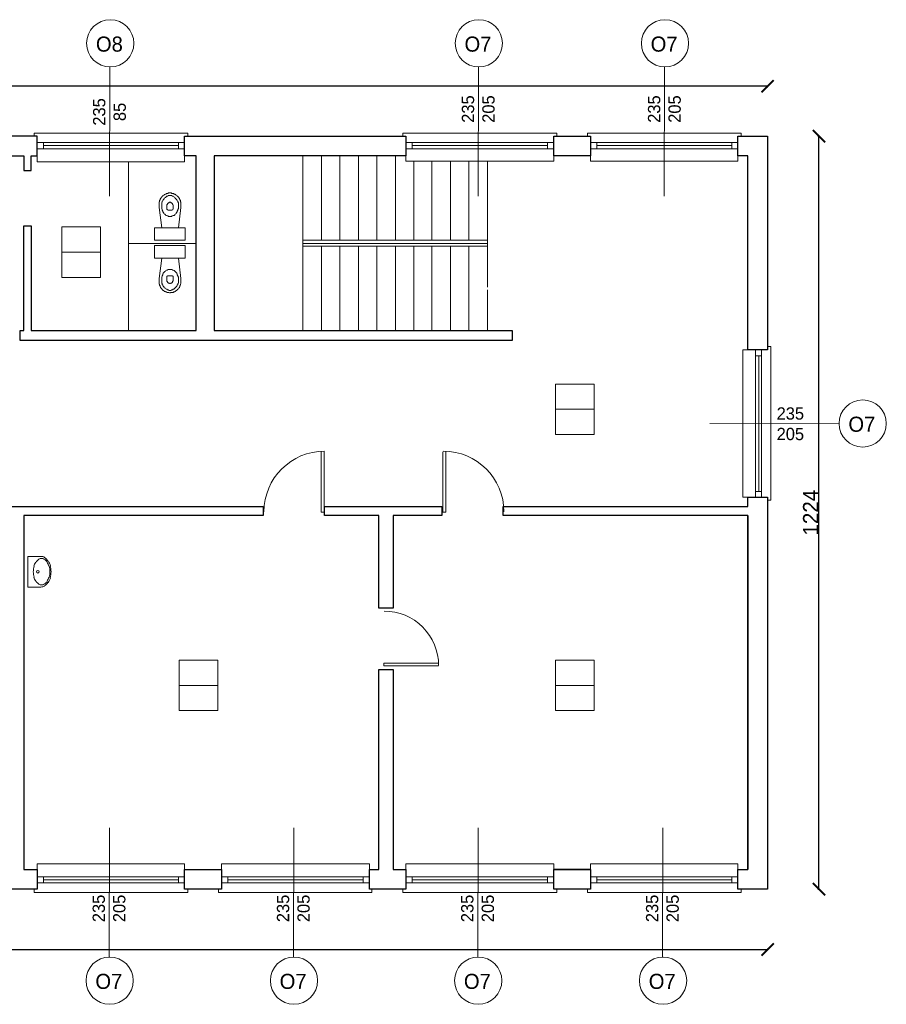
# Model space of a CAD drawing. Header units: centimetres. Extents: x -17621 to 77377, y -18613 to 66.
# Tile 164 of 173: x 51248 to 52657, y -14101 to -12501. Entities that reach past the tile are written whole.
import ezdxf

# ---------------------------------------------------------------- set-up
doc = ezdxf.new("R2010")
doc.units = ezdxf.units.CM
doc.layers.add('0-wymiarowanie rys.CAD', color=5, linetype='Continuous', lineweight=0, true_color=0x0000ff)
doc.layers.add('a_drzwi i okna', color=2, linetype='Continuous', lineweight=0)
doc.layers.add('pomieszczenia', color=191, linetype='Continuous', lineweight=5)
for name, color, linetype in [('PDF4_A220 ŚCIANY WEWNĘTRZNE', 7, 'Continuous'), ('PDF4_A250 SCHODY', 7, 'Continuous'), ('PDF4_A310 STOLARKA ZEWNĘTRZNA', 7, 'Continuous'), ('PDF4_A320 STOLARKA WEWNĘTRZNA', 7, 'Continuous'), ('PDF4_A720 MEBLE', 7, 'Continuous'), ('PDF4_WIDOKOWA', 7, 'Continuous')]:
    doc.layers.add(name, color=color, linetype=linetype)
doc.styles.add('PDF Century Gothic', font='GOTHIC.TTF')
doc.dimstyles.new('ISO-25', dxfattribs={"dimtxt": 25, "dimasz": 20, "dimexe": 0.6, "dimexo": 0.375, "dimtad": 1, "dimdec": 0, "dimtxsty": 'PDF Century Gothic', "dimblk": 'ARCHTICK', "dimcen": 2.5, "dimadec": 1, "dimazin": 0, "dimtfac": 1, "dimtdec": 0, "dimtmove": 0, "dimatfit": 3, "dimldrblk": 'ARCHTICK', "dimfxl": 2, "dimfxlon": 1, "dimarcsym": 0})

# ---------------------------------------------------------------- blocks, each defined once
blk = doc.blocks.new('_ArchTick')
at = {"color": 0, "linetype": 'ByBlock', "const_width": 0.15}
blk.add_lwpolyline([(-0.5, -0.5), (0.5, 0.5)], dxfattribs=at)
blk = doc.blocks.new('*D1114')
at = {"layer": '0-wymiarowanie rys.CAD', "color": 0, "linetype": 'Continuous', "lineweight": -2, "transparency": 16777216}
for p, q in [((47618.8, -14010.5), (47618.8, -14013.1)), ((47618.8, -14012.5), (52464.3, -14012.5)), ((52464.3, -14010.5), (52464.3, -14013.1))]:
    blk.add_line(p, q, dxfattribs=at)
at = {"layer": 'Defpoints', "color": 0, "linetype": 'Continuous', "transparency": 16777216}
for p in [(47618.8, -13914.4), (52464.3, -13914.4), (52464.3, -14012.5)]:
    blk.add_point(p, dxfattribs=at)
at = {"layer": '0-wymiarowanie rys.CAD', "color": 0, "linetype": 'Continuous', "lineweight": -2, "transparency": 16777216, "xscale": 20, "yscale": 20, "zscale": 20, "rotation": 180}
blk.add_blockref('_ArchTick', (47618.8, -14012.5), dxfattribs=at)
at = {"layer": '0-wymiarowanie rys.CAD', "color": 0, "linetype": 'Continuous', "lineweight": -2, "transparency": 16777216, "xscale": 20, "yscale": 20, "zscale": 20}
blk.add_blockref('_ArchTick', (52464.3, -14012.5), dxfattribs=at)
at = {"layer": '0-wymiarowanie rys.CAD', "color": 0, "linetype": 'Continuous', "transparency": 16777216, "insert": (50041.6, -13998.8), "char_height": 25, "attachment_point": 5, "style": 'PDF Century Gothic'}
blk.add_mtext('4845', dxfattribs=at)
blk = doc.blocks.new('*D1115')
at = {"layer": '0-wymiarowanie rys.CAD', "color": 0, "linetype": 'Continuous', "lineweight": -2, "transparency": 16777216}
for p, q in [((52545.8, -12690.1), (52548.4, -12690.1)), ((52547.8, -13914.4), (52547.8, -12690.1)), ((52545.8, -13914.4), (52548.4, -13914.4))]:
    blk.add_line(p, q, dxfattribs=at)
at = {"layer": 'Defpoints', "color": 0, "linetype": 'Continuous', "transparency": 16777216}
for p in [(52464.3, -12690.1), (52547.8, -12690.1), (52464.3, -13914.4)]:
    blk.add_point(p, dxfattribs=at)
at = {"layer": '0-wymiarowanie rys.CAD', "color": 0, "linetype": 'Continuous', "lineweight": -2, "transparency": 16777216, "xscale": 20, "yscale": 20, "zscale": 20}
for p, rotation in [((52547.8, -12690.1), 90), ((52547.8, -13914.4), 270)]:
    blk.add_blockref('_ArchTick', p, dxfattribs=dict(at, rotation=rotation))
at = {"layer": '0-wymiarowanie rys.CAD', "color": 0, "linetype": 'Continuous', "transparency": 16777216, "insert": (52534.3, -13302.2), "char_height": 25, "attachment_point": 5, "rotation": 90, "style": 'PDF Century Gothic'}
blk.add_mtext('1224', dxfattribs=at)
blk = doc.blocks.new('*D1116')
at = {"layer": '0-wymiarowanie rys.CAD', "color": 0, "linetype": 'Continuous', "lineweight": -2, "transparency": 16777216}
for p, q in [((47618.8, -12611), (47618.8, -12608.4)), ((52464.3, -12609), (47618.8, -12609)), ((52464.3, -12611), (52464.3, -12608.4))]:
    blk.add_line(p, q, dxfattribs=at)
at = {"layer": 'Defpoints', "color": 0, "linetype": 'Continuous', "transparency": 16777216}
for p in [(47618.8, -12609), (47618.8, -12690.1), (52464.3, -12690.1)]:
    blk.add_point(p, dxfattribs=at)
at = {"layer": '0-wymiarowanie rys.CAD', "color": 0, "linetype": 'Continuous', "lineweight": -2, "transparency": 16777216, "xscale": 20, "yscale": 20, "zscale": 20, "rotation": 180}
blk.add_blockref('_ArchTick', (47618.8, -12609), dxfattribs=at)
at = {"layer": '0-wymiarowanie rys.CAD', "color": 0, "linetype": 'Continuous', "lineweight": -2, "transparency": 16777216, "xscale": 20, "yscale": 20, "zscale": 20}
blk.add_blockref('_ArchTick', (52464.3, -12609), dxfattribs=at)
at = {"layer": '0-wymiarowanie rys.CAD', "color": 0, "linetype": 'Continuous', "transparency": 16777216, "insert": (50041.6, -12595.2), "char_height": 25, "attachment_point": 5, "style": 'PDF Century Gothic'}
blk.add_mtext('4845', dxfattribs=at)

msp = doc.modelspace()

# ---------------------------------------------------------------- linework, layer by layer
at = {"layer": 'a_drzwi i okna'}
for p, q in [((51394.4, -12577.6), (51393.9, -12787.7)), ((51993.8, -12577.6), (51993.3, -12787.7)), ((52296.5, -12577.6), (52296, -12787.7)), ((52580.4, -13157.7), (52370.3, -13157.2)), ((51394, -13814.4), (51393.4, -14024.6)), ((51693.7, -13814.4), (51693.1, -14024.6)), ((51993.4, -13814.4), (51992.9, -14024.6)), ((52294, -13814.4), (52293.4, -14024.6))]:
    msp.add_line(p, q, dxfattribs=at)
for centre in [(51395.1, -12539.1), (51994.6, -12539.1), (52297.3, -12539.1), (52618.9, -13157.2), (51394.2, -14063), (51693.9, -14063), (51993.6, -14063), (52294.2, -14063)]:
    msp.add_circle(centre, 38.4, dxfattribs=at)
at = {"layer": 'PDF4_A220 ŚCIANY WEWNĘTRZNE', "lineweight": 25}
for points in [[(51266.3, -12746), (51266.3, -12722.3), (51276.4, -12722.3), (51276.4, -12690.1), (51216.3, -12690.1), (51216.3, -12722.3), (51254.4, -12722.3), (51254.4, -12746)], [(51248.5, -13005.9), (51254.4, -13005.9), (51254.4, -12835.7), (51266.3, -12835.7), (51266.3, -13005.9), (51534.7, -13005.9), (51534.7, -12722.3), (51516, -12722.3), (51516, -12690.1), (51875.9, -12690.1), (51875.9, -12722.3), (51564.3, -12722.3), (51564.3, -13005.9), (52048.6, -13005.9), (52048.6, -13022), (51248.5, -13022)], [(52116.3, -12722.3), (52116.3, -12690.1), (52176.4, -12690.1), (52176.4, -12722.3)], [(52432.1, -13037.2), (52432.1, -13016.1), (52432.1, -13004.2), (52432.1, -12722.3), (52416, -12722.3), (52416, -12690.1), (52464.3, -12690.1), (52464.3, -13037.2)], [(52432.1, -13276.8), (52464.3, -13276.8), (52464.3, -13914.4), (52416, -13914.4), (52416, -13882.2), (52432.1, -13882.2), (52432.1, -13306.5), (52141.7, -13306.5), (52129.9, -13306.5), (52034.2, -13306.5), (52034.2, -13292.1), (52175.6, -13292.1), (52187.4, -13292.1), (52432.1, -13292.1)], [(51643.9, -13306.5), (51254.4, -13306.5), (51254.4, -13882.2), (51276.4, -13882.2), (51276.4, -13914.4), (51216.3, -13914.4), (51216.3, -13882.2), (51230.7, -13882.2), (51230.7, -13306.5), (50539.8, -13306.5), (50539.8, -13292.1), (51643.9, -13292.1)], [(51831.8, -13457.2), (51831.8, -13306.5), (51743.8, -13306.5), (51743.8, -13292.1), (51934.3, -13292.1), (51934.3, -13306.5), (51855.5, -13306.5), (51855.5, -13457.2)], [(51855.5, -13557.1), (51855.5, -13882.2), (51875.9, -13882.2), (51875.9, -13914.4), (51816.6, -13914.4), (51816.6, -13882.2), (51831.8, -13882.2), (51831.8, -13557.1)], [(51516, -13882.2), (51576.1, -13882.2), (51576.1, -13914.4), (51516, -13914.4)], [(52116.3, -13882.2), (52176.4, -13882.2), (52176.4, -13914.4), (52116.3, -13914.4)]]:
    msp.add_lwpolyline(points, close=True, dxfattribs=at)
for points in [[(52432.1, -13306.5), (52432.1, -13882.2)], [(51516, -13882.2), (51576.1, -13882.2)], [(52176.4, -13882.2), (52116.3, -13882.2), (52129.9, -13882.2)], [(51576.1, -13914.4), (51516, -13914.4)], [(52176.4, -13914.4), (52116.3, -13914.4)]]:
    msp.add_lwpolyline(points, dxfattribs=at)
at = {"layer": 'PDF4_A250 SCHODY', "lineweight": 5}
for points in [[(51708.2, -12722.3), (51708.2, -12793.4)], [(51708.2, -12722.3), (51708.2, -13005.9)], [(51738.7, -12722.3), (51738.7, -12859.4)], [(51768.3, -12722.3), (51768.3, -12859.4)], [(51798.8, -12722.3), (51798.8, -12859.4)], [(51828.5, -12722.3), (51828.5, -12859.4)], [(51858.9, -12722.3), (51858.9, -12859.4)], [(51888.6, -12730.7), (51888.6, -12859.4)], [(51918.2, -12730.7), (51918.2, -12859.4)], [(51948.7, -12730.7), (51948.7, -12859.4)], [(51978.3, -12730.7), (51978.3, -12859.4)], [(52008.8, -12730.7), (52008.8, -12935.6)], [(52008.8, -12859.4), (51708.2, -12859.4), (52008.8, -12859.4)], [(51708.2, -12864.5), (52008.8, -12864.5)], [(51708.2, -12868.7), (52008.8, -12868.7)], [(51738.7, -12868.7), (51738.7, -13005.9)], [(51768.3, -12868.7), (51768.3, -13005.9)], [(51798.8, -12868.7), (51798.8, -13005.9)], [(51828.5, -12868.7), (51828.5, -13005.9)], [(51858.9, -12868.7), (51858.9, -13005.9)], [(51888.6, -12868.7), (51888.6, -13005.9)], [(51918.2, -12868.7), (51918.2, -13005.9)], [(51948.7, -12868.7), (51948.7, -13005.9)], [(51978.3, -12868.7), (51978.3, -13005.9)], [(52008.8, -12939.9), (52008.8, -13005.9)]]:
    msp.add_lwpolyline(points, dxfattribs=at)
at = {"layer": 'PDF4_A310 STOLARKA ZEWNĘTRZNA', "lineweight": 5}
for points in [[(51516, -12731.6), (51516, -12690.1), (51521.1, -12690.1), (51521.1, -12685), (51276.4, -12685), (51271.3, -12685), (51271.3, -12690.1), (51276.4, -12690.1), (51276.4, -12731.6)], [(52116.3, -12730.7), (52116.3, -12690.1), (52121.4, -12690.1), (52121.4, -12685), (51875.9, -12685), (51870.8, -12685), (51870.8, -12690.1), (51875.9, -12690.1), (51875.9, -12730.7)], [(52416, -12730.7), (52416, -12690.1), (52421.1, -12690.1), (52421.1, -12685), (52176.4, -12685), (52171.3, -12685), (52171.3, -12690.1), (52176.4, -12690.1), (52176.4, -12730.7)], [(51516, -12710.4), (51505.9, -12710.4), (51286.6, -12710.4), (51276.4, -12710.4), (51276.4, -12700.3), (51286.6, -12700.3), (51505.9, -12700.3), (51516, -12700.3)], [(52116.3, -12710.4), (52106.2, -12710.4), (51886, -12710.4), (51875.9, -12710.4), (51875.9, -12700.3), (51886, -12700.3), (52106.2, -12700.3), (52116.3, -12700.3)], [(52416, -12710.4), (52405.9, -12710.4), (52186.6, -12710.4), (52176.4, -12710.4), (52176.4, -12700.3), (52186.6, -12700.3), (52405.9, -12700.3), (52416, -12700.3)], [(52423.7, -13276.8), (52464.3, -13276.8), (52464.3, -13281.9), (52469.4, -13281.9), (52469.4, -13037.2), (52469.4, -13032.2), (52464.3, -13032.2), (52464.3, -13037.2), (52423.7, -13037.2)], [(52444.8, -13276.8), (52444.8, -13267.5), (52444.8, -13047.4), (52444.8, -13037.2), (52454.1, -13037.2), (52454.1, -13047.4), (52454.1, -13267.5), (52454.1, -13276.8)], [(51276.4, -13872.9), (51276.4, -13914.4), (51271.3, -13914.4), (51271.3, -13919.5), (51516, -13919.5), (51521.1, -13919.5), (51521.1, -13914.4), (51516, -13914.4), (51516, -13872.9)], [(51576.1, -13872.9), (51576.1, -13914.4), (51571.1, -13914.4), (51571.1, -13919.5), (51816.6, -13919.5), (51820.8, -13919.5), (51820.8, -13914.4), (51816.6, -13914.4), (51816.6, -13872.9)], [(51875.9, -13872.9), (51875.9, -13914.4), (51870.8, -13914.4), (51870.8, -13919.5), (52116.3, -13919.5), (52121.4, -13919.5), (52121.4, -13914.4), (52116.3, -13914.4), (52116.3, -13872.9)], [(52176.4, -13872.9), (52176.4, -13914.4), (52171.3, -13914.4), (52171.3, -13919.5), (52416, -13919.5), (52421.1, -13919.5), (52421.1, -13914.4), (52416, -13914.4), (52416, -13872.9)], [(51276.4, -13894.1), (51286.6, -13894.1), (51505.9, -13894.1), (51516, -13894.1), (51516, -13904.2), (51505.9, -13904.2), (51286.6, -13904.2), (51276.4, -13904.2)], [(51576.1, -13894.1), (51586.3, -13894.1), (51806.4, -13894.1), (51816.6, -13894.1), (51816.6, -13904.2), (51806.4, -13904.2), (51586.3, -13904.2), (51576.1, -13904.2)], [(51875.9, -13894.1), (51886, -13894.1), (52106.2, -13894.1), (52116.3, -13894.1), (52116.3, -13904.2), (52106.2, -13904.2), (51886, -13904.2), (51875.9, -13904.2)], [(52176.4, -13894.1), (52186.6, -13894.1), (52405.9, -13894.1), (52416, -13894.1), (52416, -13904.2), (52405.9, -13904.2), (52186.6, -13904.2), (52176.4, -13904.2)]]:
    msp.add_lwpolyline(points, close=True, dxfattribs=at)
for points in [[(51286.6, -12700.3), (51286.6, -12710.4)], [(51505.9, -12705.3), (51286.6, -12705.3)], [(51505.9, -12700.3), (51505.9, -12710.4)], [(51886, -12700.3), (51886, -12710.4)], [(52106.2, -12705.3), (51886, -12705.3)], [(52106.2, -12700.3), (52106.2, -12710.4)], [(52186.6, -12700.3), (52186.6, -12710.4)], [(52405.9, -12705.3), (52186.6, -12705.3)], [(52405.9, -12700.3), (52405.9, -12710.4)], [(52454.1, -13047.4), (52444.8, -13047.4)], [(52449.9, -13267.5), (52449.9, -13047.4)], [(52454.1, -13267.5), (52444.8, -13267.5)], [(51286.6, -13904.2), (51286.6, -13894.1)], [(51505.9, -13904.2), (51505.9, -13894.1)], [(51586.3, -13904.2), (51586.3, -13894.1)], [(51806.4, -13904.2), (51806.4, -13894.1)], [(51886, -13904.2), (51886, -13894.1)], [(52106.2, -13904.2), (52106.2, -13894.1)], [(52186.6, -13904.2), (52186.6, -13894.1)], [(52405.9, -13904.2), (52405.9, -13894.1)], [(51286.6, -13899.1), (51505.9, -13899.1)], [(51586.3, -13899.1), (51806.4, -13899.1)], [(51886, -13899.1), (52106.2, -13899.1)], [(52186.6, -13899.1), (52405.9, -13899.1)]]:
    msp.add_lwpolyline(points, dxfattribs=at)
at = {"layer": 'PDF4_A320 STOLARKA WEWNĘTRZNA', "lineweight": 5}
for points in [[(51742.9, -13203.2), (51742.9, -13301.4), (51737.9, -13301.4), (51737.9, -13203.2)], [(51936, -13203.2), (51936, -13301.4), (51941.1, -13301.4), (51941.1, -13203.2)], [(51929.2, -13551.2), (51840.3, -13551.2), (51840.3, -13546.9), (51928.4, -13546.9)]]:
    msp.add_lwpolyline(points, dxfattribs=at)
for centre, radius, start, end in [((51743.7, -13300.8), 98.6, 90, 180), ((51936.8, -13300.8), 98.6, 0, 90), ((51840.7, -13550.7), 88.5, 359.9999, 90.0001)]:
    msp.add_arc(centre, radius, start, end, dxfattribs=at)
at = {"layer": 'PDF4_A720 MEBLE', "lineweight": 0}
for points in [[(51505.9, -12839.1), (51510.1, -12806.1), (51510.1, -12805.2), (51510.1, -12804.4), (51510.1, -12803.6), (51510.1, -12802.7), (51510.1, -12801.9), (51510.1, -12801), (51510.1, -12800.2), (51510.1, -12799.3), (51510.1, -12798.5), (51510.1, -12797.6), (51509.3, -12796.8), (51509.3, -12795.9), (51509.3, -12795.1), (51509.3, -12794.2), (51508.4, -12794.2), (51508.4, -12793.4), (51508.4, -12792.5), (51507.6, -12792.5), (51507.6, -12791.7), (51507.6, -12790.9), (51506.7, -12790.9), (51506.7, -12790), (51505.9, -12789.2), (51505, -12788.3), (51505, -12787.5), (51504.2, -12787.5), (51503.3, -12786.6), (51502.5, -12785.8), (51501.6, -12785.8), (51501.6, -12784.9), (51500.8, -12784.9), (51499.9, -12784.1), (51499.1, -12784.1), (51498.3, -12784.1), (51498.3, -12783.2), (51497.4, -12783.2), (51496.6, -12783.2), (51495.7, -12783.2), (51494.9, -12783.2), (51494.9, -12782.4), (51494, -12782.4), (51493.2, -12782.4), (51492.3, -12782.4), (51491.5, -12782.4), (51490.6, -12782.4), (51489.8, -12782.4), (51488.9, -12783.2), (51488.1, -12783.2), (51487.2, -12783.2), (51486.4, -12783.2), (51485.6, -12784.1), (51484.7, -12784.1), (51483.9, -12784.9), (51483, -12784.9), (51483, -12785.8), (51482.2, -12785.8), (51481.3, -12786.6), (51480.5, -12786.6), (51480.5, -12787.5), (51479.6, -12787.5), (51479.6, -12788.3), (51478.8, -12788.3), (51478.8, -12789.2), (51477.9, -12790), (51477.9, -12790.9), (51477.1, -12790.9), (51477.1, -12791.7), (51476.2, -12792.5), (51476.2, -12793.4), (51476.2, -12794.2), (51475.4, -12794.2), (51475.4, -12795.1), (51475.4, -12795.9), (51475.4, -12796.8), (51474.5, -12796.8), (51474.5, -12797.6), (51474.5, -12798.5), (51474.5, -12799.3), (51474.5, -12800.2), (51474.5, -12801), (51474.5, -12801.9), (51474.5, -12802.7), (51474.5, -12803.6), (51474.5, -12804.4), (51474.5, -12805.2), (51474.5, -12806.1), (51478.8, -12839.1)], [(51492.3, -12820.5), (51491.5, -12820.5), (51489.8, -12820.5), (51488.9, -12819.6), (51488.1, -12819.6), (51486.4, -12818.8), (51485.6, -12818.8), (51484.7, -12817.9), (51483.9, -12817.1), (51483, -12816.3), (51482.2, -12815.4), (51481.3, -12813.7), (51480.5, -12812.9), (51480.5, -12812), (51479.6, -12810.3), (51479.6, -12809.5), (51478.8, -12807.8), (51478.8, -12806.9), (51478.8, -12805.2), (51478.8, -12803.6), (51478.8, -12802.7), (51478.8, -12801), (51478.8, -12800.2), (51478.8, -12798.5), (51479.6, -12796.8), (51479.6, -12795.9), (51480.5, -12795.1), (51481.3, -12793.4), (51482.2, -12792.5), (51483, -12791.7), (51483, -12790.9), (51484.7, -12790), (51485.6, -12789.2), (51486.4, -12788.3), (51487.2, -12787.5), (51488.1, -12787.5), (51489.8, -12786.6), (51490.6, -12786.6), (51491.5, -12786.6), (51493.2, -12786.6), (51494, -12786.6), (51494.9, -12786.6), (51496.6, -12787.5), (51497.4, -12787.5), (51498.3, -12788.3), (51499.1, -12789.2), (51499.9, -12790), (51500.8, -12790.9), (51501.6, -12791.7), (51502.5, -12792.5), (51503.3, -12793.4), (51504.2, -12795.1), (51505, -12795.9), (51505, -12796.8), (51505.9, -12798.5), (51505.9, -12800.2), (51505.9, -12801), (51505.9, -12802.7), (51505.9, -12803.6), (51505.9, -12805.2), (51505.9, -12806.9), (51505.9, -12807.8), (51505, -12809.5), (51505, -12810.3), (51504.2, -12812), (51504.2, -12812.9), (51503.3, -12813.7), (51502.5, -12815.4), (51501.6, -12816.3), (51500.8, -12817.1), (51499.9, -12817.9), (51499.1, -12818.8), (51497.4, -12818.8), (51496.6, -12819.6), (51495.7, -12819.6), (51494.9, -12820.5), (51493.2, -12820.5)], [(51492.3, -12810.3), (51488.9, -12810.3), (51488.1, -12809.5), (51487.2, -12809.5), (51487.2, -12808.6), (51487.2, -12807.8), (51487.2, -12802.7), (51487.2, -12801.9), (51487.2, -12801), (51488.1, -12801), (51488.1, -12800.2), (51488.9, -12799.3), (51489.8, -12798.5), (51490.6, -12798.5), (51491.5, -12797.6), (51492.3, -12797.6), (51493.2, -12797.6), (51494, -12798.5), (51494.9, -12798.5), (51495.7, -12799.3), (51496.6, -12800.2), (51496.6, -12801), (51497.4, -12801.9), (51497.4, -12802.7), (51497.4, -12807.8), (51497.4, -12808.6), (51496.6, -12809.5), (51495.7, -12810.3), (51494.9, -12810.3)], [(51466.9, -12839.1), (51516.9, -12839.1), (51516.9, -12859.4), (51466.9, -12859.4)], [(51466.9, -12888.2), (51516.9, -12888.2), (51516.9, -12867.9), (51466.9, -12867.9)], [(51505.9, -12888.2), (51510.1, -12921.2), (51510.1, -12922.1), (51510.1, -12922.9), (51510.1, -12923.8), (51510.1, -12924.6), (51510.1, -12925.5), (51510.1, -12926.3), (51510.1, -12927.2), (51510.1, -12928), (51510.1, -12928.9), (51510.1, -12929.7), (51509.3, -12930.6), (51509.3, -12931.4), (51509.3, -12932.2), (51508.4, -12933.1), (51508.4, -12933.9), (51508.4, -12934.8), (51507.6, -12934.8), (51507.6, -12935.6), (51507.6, -12936.5), (51506.7, -12936.5), (51506.7, -12937.3), (51505.9, -12938.2), (51505, -12939), (51504.2, -12939.9), (51503.3, -12940.7), (51502.5, -12940.7), (51502.5, -12941.6), (51501.6, -12941.6), (51500.8, -12942.4), (51499.9, -12942.4), (51499.9, -12943.3), (51499.1, -12943.3), (51498.3, -12943.3), (51497.4, -12944.1), (51496.6, -12944.1), (51495.7, -12944.1), (51494.9, -12944.1), (51494, -12944.1), (51493.2, -12944.1), (51493.2, -12944.9), (51492.3, -12944.9), (51491.5, -12944.9), (51490.6, -12944.1), (51489.8, -12944.1), (51488.9, -12944.1), (51488.1, -12944.1), (51487.2, -12944.1), (51486.4, -12943.3), (51485.6, -12943.3), (51484.7, -12943.3), (51484.7, -12942.4), (51483.9, -12942.4), (51483, -12942.4), (51483, -12941.6), (51482.2, -12941.6), (51482.2, -12940.7), (51481.3, -12940.7), (51480.5, -12940.7), (51480.5, -12939.9), (51479.6, -12939.9), (51479.6, -12939), (51478.8, -12939), (51478.8, -12938.2), (51477.9, -12937.3), (51477.9, -12936.5), (51477.1, -12936.5), (51477.1, -12935.6), (51477.1, -12934.8), (51476.2, -12934.8), (51476.2, -12933.9), (51476.2, -12933.1), (51475.4, -12933.1), (51475.4, -12932.2), (51475.4, -12931.4), (51475.4, -12930.6), (51474.5, -12930.6), (51474.5, -12929.7), (51474.5, -12928.9), (51474.5, -12928), (51474.5, -12927.2), (51474.5, -12926.3), (51474.5, -12925.5), (51474.5, -12924.6), (51474.5, -12923.8), (51474.5, -12922.9), (51474.5, -12922.1), (51474.5, -12921.2), (51478.8, -12888.2)], [(51492.3, -12906.8), (51491.5, -12906.8), (51489.8, -12906.8), (51488.9, -12906.8), (51488.1, -12907.7), (51486.4, -12907.7), (51485.6, -12908.5), (51484.7, -12909.4), (51483.9, -12910.2), (51483, -12911.1), (51482.2, -12911.9), (51481.3, -12912.8), (51480.5, -12914.5), (51480.5, -12915.3), (51479.6, -12917), (51479.6, -12917.9), (51478.8, -12919.5), (51478.8, -12920.4), (51478.8, -12922.1), (51478.8, -12922.9), (51478.8, -12924.6), (51478.8, -12926.3), (51478.8, -12927.2), (51478.8, -12928.9), (51479.6, -12929.7), (51479.6, -12931.4), (51480.5, -12932.2), (51481.3, -12933.9), (51482.2, -12934.8), (51483, -12935.6), (51483, -12936.5), (51484.7, -12937.3), (51485.6, -12938.2), (51486.4, -12939), (51487.2, -12939), (51488.1, -12939.9), (51489.8, -12939.9), (51490.6, -12940.7), (51491.5, -12940.7), (51493.2, -12940.7), (51494, -12940.7), (51494.9, -12939.9), (51496.6, -12939.9), (51497.4, -12939), (51498.3, -12939), (51499.1, -12938.2), (51499.9, -12937.3), (51500.8, -12936.5), (51501.6, -12935.6), (51502.5, -12934.8), (51503.3, -12933.9), (51504.2, -12932.2), (51505, -12931.4), (51505, -12929.7), (51505.9, -12928.9), (51505.9, -12927.2), (51505.9, -12926.3), (51505.9, -12924.6), (51505.9, -12922.9), (51505.9, -12922.1), (51505.9, -12920.4), (51505.9, -12919.5), (51505, -12917.9), (51505, -12917), (51504.2, -12915.3), (51504.2, -12914.5), (51503.3, -12912.8), (51502.5, -12911.9), (51501.6, -12911.1), (51500.8, -12910.2), (51499.9, -12909.4), (51499.1, -12908.5), (51497.4, -12907.7), (51496.6, -12907.7), (51495.7, -12906.8), (51494.9, -12906.8), (51493.2, -12906.8)], [(51492.3, -12917), (51488.9, -12917), (51488.1, -12917), (51488.1, -12917.9), (51487.2, -12917.9), (51487.2, -12918.7), (51487.2, -12919.5), (51487.2, -12924.6), (51487.2, -12925.5), (51487.2, -12926.3), (51488.1, -12926.3), (51488.1, -12927.2), (51488.9, -12928), (51489.8, -12928.9), (51490.6, -12928.9), (51491.5, -12928.9), (51491.5, -12929.7), (51492.3, -12929.7), (51493.2, -12929.7), (51493.2, -12928.9), (51494, -12928.9), (51494.9, -12928.9), (51495.7, -12928), (51496.6, -12927.2), (51496.6, -12926.3), (51497.4, -12925.5), (51497.4, -12924.6), (51497.4, -12919.5), (51497.4, -12918.7), (51497.4, -12917.9), (51496.6, -12917.9), (51496.6, -12917), (51495.7, -12917), (51494.9, -12917)]]:
    msp.add_lwpolyline(points, close=True, dxfattribs=at)
msp.add_lwpolyline([(51281.5, -13373.4), (51261.2, -13373.4), (51261.2, -13423.3), (51281.5, -13423.3)], dxfattribs=at)
for points in [[(51287.3, -13377.7, 0.138478), (51283.1, -13376.6, 0.138478), (51278.9, -13377.7)], [(51271.2, -13389.2, 0.068248), (51270, -13398.2, 0.068272), (51271.2, -13407.2)], [(51295.9, -13407.2, 0.068272), (51297.1, -13398.1, 0.068272), (51295.9, -13389.1)], [(51297.4, -13408.1, 0.068273), (51298.8, -13398.1, 0.068273), (51297.4, -13388.2)], [(51278.9, -13418.6, 0.138478), (51283.1, -13419.7, 0.138478), (51287.3, -13418.6)]]:
    msp.add_lwpolyline(points, format="xyb", dxfattribs=at)
msp.add_circle((51277.2, -13398.2), 2.12, dxfattribs=at)
for centre, radius, start, end in [((51287.4, -13391.4), 15.7, 121.549, 145.9936), ((51282.3, -13384.6), 11.4, 58.4711, 90.0072), ((51279.7, -13391.4), 15.7, 34.0263, 58.4712), ((51278.1, -13391.4), 19, 34.0265, 58.471), ((51272.1, -13395.6), 26.7, 15.6298, 34.0265), ((51293.3, -13395.6), 23.3, 145.9936, 164.3902), ((51273, -13395.6), 23.3, 15.6299, 34.0264), ((51293.3, -13400.7), 23.3, 195.6299, 214.0264), ((51287.4, -13404.9), 15.7, 214.0263, 238.4712), ((51279.7, -13404.9), 15.7, 301.5434, 325.9882), ((51273, -13400.7), 23.3, 325.9881, 344.3847), ((51272.1, -13400.7), 26.7, 325.9881, 344.3848), ((51282.3, -13411.7), 11.4, 270.0073, 301.5434), ((51278.1, -13404.9), 19, 301.5435, 325.988)]:
    msp.add_arc(centre, radius, start, end, dxfattribs=at)
at = {"layer": 'PDF4_WIDOKOWA', "lineweight": 5}
for points in [[(51424.6, -12731.6), (51424.6, -13006.8)], [(51534.7, -12864.5), (51424.6, -12864.5)]]:
    msp.add_lwpolyline(points, dxfattribs=at)
at = {"layer": 'pomieszczenia'}
for p, q in [((51316.2, -12878.9), (51379.3, -12878.9)), ((52119.3, -13134.1), (52182.3, -13134.1)), ((51507, -13582.9), (51570.1, -13582.9)), ((52119.3, -13582.9), (52182.3, -13582.9))]:
    msp.add_line(p, q, dxfattribs=at)
for points in [[(51316.2, -12837.7), (51379.3, -12837.7), (51379.3, -12920.1), (51316.2, -12920.1)], [(52119.3, -13093), (52182.3, -13093), (52182.3, -13175.3), (52119.3, -13175.3)], [(51507, -13541.7), (51570.1, -13541.7), (51570.1, -13624), (51507, -13624)], [(52119.3, -13541.7), (52182.3, -13541.7), (52182.3, -13624), (52119.3, -13624)]]:
    msp.add_lwpolyline(points, close=True, dxfattribs=at)

# ---------------------------------------------------------------- texts
at = {"layer": 'a_drzwi i okna', "style": 'PDF Century Gothic'}
for s, width, gutter_width, heights, insert, char_height, attachment_point in [('O8', 220.698, 15.3, [199.8], (51371.8, -12553), 24.55, 7), ('O7', 220.698, 15.3, [199.8], (51971.3, -12553), 24.55, 7), ('O7', 220.698, 15.3, [199.8], (52274, -12553), 24.55, 7), ('235\\P205', 179.816, 12.5, [162.8], (52478.9, -13130.9), 20, 1), ('O7', 220.698, 15.3, [199.8], (52595.6, -13171), 24.55, 7), ('O7', 220.698, 15.3, [199.8], (51370.9, -14076.8), 24.55, 7), ('O7', 220.698, 15.3, [199.8], (51670.6, -14076.8), 24.55, 7), ('O7', 220.698, 15.3, [199.8], (51970.3, -14076.8), 24.55, 7), ('O7', 220.698, 15.3, [199.8], (52270.9, -14076.8), 24.55, 7)]:
    msp.add_mtext_dynamic_manual_height_columns(s, width=width, gutter_width=gutter_width, heights=heights, dxfattribs=dict(at, insert=insert, char_height=char_height, attachment_point=attachment_point))
at = {"layer": 'a_drzwi i okna', "char_height": 20, "attachment_point": 1, "rotation": 90, "style": 'PDF Century Gothic'}
for s, insert in [('\\pxqc;235\\P85', (51367.1, -12740.6)), ('235\\P205', (51966.9, -12668.3)), ('235\\P205', (52269.6, -12668.3)), ('235\\P205', (51366.4, -13967.9)), ('235\\P205', (51666.1, -13967.9)), ('235\\P205', (51965.8, -13967.9)), ('235\\P205', (52266.4, -13967.9))]:
    msp.add_mtext_dynamic_manual_height_columns(s, width=179.816, gutter_width=12.5, heights=[162.8], dxfattribs=dict(at, insert=insert))

# ---------------------------------------------------------------- dimensions: what is measured, and where the dimension line sits
at = {"layer": '0-wymiarowanie rys.CAD', "linetype": 'Continuous'}
for base, p1, p2, picture, middle in [((47618.8497, -12608.9755), (52464.2937, -12690.1011), (47618.8497, -12690.1011), '*D1116', (50041.5717, -12595.2217)), ((52464.2937, -14012.5199), (47618.8497, -13914.3737), (52464.2937, -13914.3737), '*D1114', (50041.5717, -13998.7661))]:
    dim = msp.add_linear_dim(base=base, p1=p1, p2=p2, dimstyle='ISO-25', dxfattribs=at)
    dim.commit()
    dim.dimension.update_dxf_attribs({"geometry": picture, "text_midpoint": middle})
dim = msp.add_linear_dim(base=(52547.8, -12690.1), p1=(52464.3, -13914.4), p2=(52464.3, -12690.1), angle=90, dimstyle='ISO-25', dxfattribs=at)
dim.commit()
dim.dimension.update_dxf_attribs({"geometry": '*D1115', "text_midpoint": (52534.3, -13302.2)})

doc.saveas('drawing.dxf')
